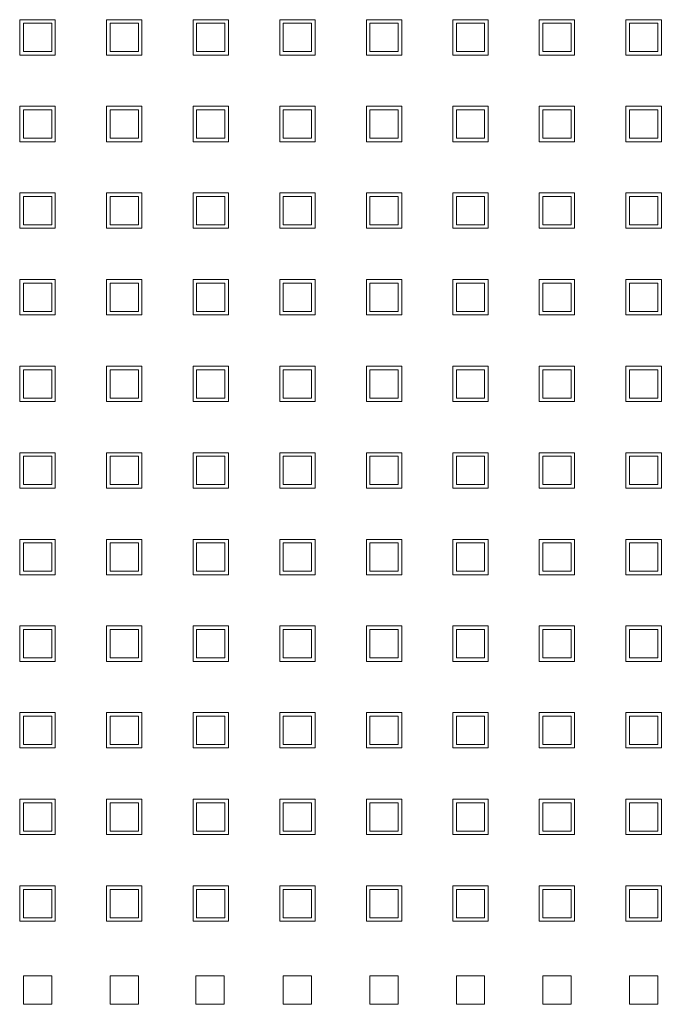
# Model space of a CAD drawing. Header units: millimetres. Extents: x -5941 to 19721, y -9230 to 6433.
# Tile 71 of 204: x 6902 to 6911, y -7179 to -7165. Entities that reach past the tile are written whole.
import ezdxf

# ---------------------------------------------------------------- set-up
doc = ezdxf.new("R2010")
doc.units = ezdxf.units.MM
doc.layers.add('GL-urzadzenia', color=6, linetype='Continuous', lineweight=20)

# ---------------------------------------------------------------- blocks, each defined once
blk = doc.blocks.new('RSen_55_ME_FB_SOg - fxza50a2veb - fully flat decoration panel - SH_daikin_tbq - standard-4997338-bottom')
at = {"lineweight": 18}
for p, q in [((-14.71, -39.24), (-14.71, -34.24)), ((-14.71, -34.24), (-9.71, -34.24)), ((-10.18, -34.74), (-14.18, -34.74)), ((-14.18, -34.74), (-14.18, -38.74)), ((-10.18, -38.74), (-10.18, -34.74)), ((-9.71, -34.24), (-9.71, -39.24)), ((-2.45, -34.24), (2.55, -34.24)), ((-2.45, -39.24), (-2.45, -34.24)), ((2.05, -34.74), (-1.95, -34.74)), ((-1.95, -34.74), (-1.95, -38.74)), ((2.05, -38.74), (2.05, -34.74)), ((2.55, -34.24), (2.55, -39.24)), ((9.78, -34.24), (14.78, -34.24)), ((9.78, -39.24), (9.78, -34.24)), ((14.28, -34.74), (10.28, -34.74)), ((10.28, -34.74), (10.28, -38.74)), ((14.28, -38.74), (14.28, -34.74)), ((14.78, -34.24), (14.78, -39.24)), ((22.04, -34.24), (27.04, -34.24)), ((22.04, -39.24), (22.04, -34.24)), ((26.51, -34.74), (22.51, -34.74)), ((22.51, -34.74), (22.51, -38.74)), ((26.51, -38.74), (26.51, -34.74)), ((27.04, -34.24), (27.04, -39.24)), ((34.27, -34.24), (39.27, -34.24)), ((34.27, -39.24), (34.27, -34.24)), ((38.74, -34.74), (34.74, -34.74)), ((34.74, -34.74), (34.74, -38.74)), ((38.74, -38.74), (38.74, -34.74)), ((39.27, -34.24), (39.27, -39.24)), ((46.47, -39.24), (46.47, -34.24)), ((46.47, -34.24), (51.47, -34.24)), ((50.97, -34.74), (46.97, -34.74)), ((46.97, -34.74), (46.97, -38.74)), ((50.97, -38.74), (50.97, -34.74)), ((51.47, -34.24), (51.47, -39.24)), ((58.67, -39.24), (58.67, -34.24)), ((58.67, -34.24), (63.67, -34.24)), ((63.2, -34.74), (59.2, -34.74)), ((59.2, -34.74), (59.2, -38.74)), ((63.2, -38.74), (63.2, -34.74)), ((63.67, -34.24), (63.67, -39.24)), ((70.93, -34.24), (75.93, -34.24)), ((70.93, -39.24), (70.93, -34.24)), ((75.43, -34.74), (71.43, -34.74)), ((71.43, -34.74), (71.43, -38.74)), ((75.43, -38.74), (75.43, -34.74)), ((75.93, -34.24), (75.93, -39.24)), ((-14.18, -38.74), (-10.18, -38.74)), ((-1.95, -38.74), (2.05, -38.74)), ((10.28, -38.74), (14.28, -38.74)), ((22.51, -38.74), (26.51, -38.74)), ((34.74, -38.74), (38.74, -38.74)), ((46.97, -38.74), (50.97, -38.74)), ((59.2, -38.74), (63.2, -38.74)), ((71.43, -38.74), (75.43, -38.74)), ((-9.71, -39.24), (-14.71, -39.24)), ((2.55, -39.24), (-2.45, -39.24)), ((14.78, -39.24), (9.78, -39.24)), ((27.04, -39.24), (22.04, -39.24)), ((39.27, -39.24), (34.27, -39.24)), ((51.47, -39.24), (46.47, -39.24)), ((63.67, -39.24), (58.67, -39.24)), ((75.93, -39.24), (70.93, -39.24)), ((-14.71, -51.47), (-14.71, -46.47)), ((-14.71, -46.47), (-9.71, -46.47)), ((-10.18, -46.97), (-14.18, -46.97)), ((-14.18, -46.97), (-14.18, -50.97)), ((-10.18, -50.97), (-10.18, -46.97)), ((-9.71, -46.47), (-9.71, -51.47)), ((-2.45, -46.47), (2.55, -46.47)), ((-2.45, -51.47), (-2.45, -46.47)), ((2.05, -46.97), (-1.95, -46.97)), ((-1.95, -46.97), (-1.95, -50.97)), ((2.05, -50.97), (2.05, -46.97)), ((2.55, -46.47), (2.55, -51.47)), ((9.78, -46.47), (14.78, -46.47)), ((9.78, -51.47), (9.78, -46.47)), ((14.28, -46.97), (10.28, -46.97)), ((10.28, -46.97), (10.28, -50.97)), ((14.28, -50.97), (14.28, -46.97)), ((14.78, -46.47), (14.78, -51.47)), ((22.04, -46.47), (27.04, -46.47)), ((22.04, -51.47), (22.04, -46.47)), ((26.51, -46.97), (22.51, -46.97)), ((22.51, -46.97), (22.51, -50.97)), ((26.51, -50.97), (26.51, -46.97)), ((27.04, -46.47), (27.04, -51.47)), ((34.27, -46.47), (39.27, -46.47)), ((34.27, -51.47), (34.27, -46.47)), ((38.74, -46.97), (34.74, -46.97)), ((34.74, -46.97), (34.74, -50.97)), ((38.74, -50.97), (38.74, -46.97)), ((39.27, -46.47), (39.27, -51.47)), ((46.47, -51.47), (46.47, -46.47)), ((46.47, -46.47), (51.47, -46.47)), ((50.97, -46.97), (46.97, -46.97)), ((46.97, -46.97), (46.97, -50.97)), ((50.97, -50.97), (50.97, -46.97)), ((51.47, -46.47), (51.47, -51.47)), ((58.67, -51.47), (58.67, -46.47)), ((58.67, -46.47), (63.67, -46.47)), ((63.2, -46.97), (59.2, -46.97)), ((59.2, -46.97), (59.2, -50.97)), ((63.2, -50.97), (63.2, -46.97)), ((63.67, -46.47), (63.67, -51.47)), ((70.93, -46.47), (75.93, -46.47)), ((70.93, -51.47), (70.93, -46.47)), ((75.43, -46.97), (71.43, -46.97)), ((71.43, -46.97), (71.43, -50.97)), ((75.43, -50.97), (75.43, -46.97)), ((75.93, -46.47), (75.93, -51.47)), ((-14.18, -50.97), (-10.18, -50.97)), ((-1.95, -50.97), (2.05, -50.97)), ((10.28, -50.97), (14.28, -50.97)), ((22.51, -50.97), (26.51, -50.97)), ((34.74, -50.97), (38.74, -50.97)), ((46.97, -50.97), (50.97, -50.97)), ((59.2, -50.97), (63.2, -50.97)), ((71.43, -50.97), (75.43, -50.97)), ((-9.71, -51.47), (-14.71, -51.47)), ((2.55, -51.47), (-2.45, -51.47)), ((14.78, -51.47), (9.78, -51.47)), ((27.04, -51.47), (22.04, -51.47)), ((39.27, -51.47), (34.27, -51.47)), ((51.47, -51.47), (46.47, -51.47)), ((63.67, -51.47), (58.67, -51.47)), ((75.93, -51.47), (70.93, -51.47)), ((-14.71, -63.7), (-14.71, -58.7)), ((-14.71, -58.7), (-9.71, -58.7)), ((-10.18, -59.2), (-14.18, -59.2)), ((-14.18, -59.2), (-14.18, -63.2)), ((-10.18, -63.2), (-10.18, -59.2)), ((-9.71, -58.7), (-9.71, -63.7)), ((-2.45, -58.7), (2.55, -58.7)), ((-2.45, -63.7), (-2.45, -58.7)), ((2.05, -59.2), (-1.95, -59.2)), ((-1.95, -59.2), (-1.95, -63.2)), ((2.05, -63.2), (2.05, -59.2)), ((2.55, -58.7), (2.55, -63.7)), ((9.78, -58.7), (14.78, -58.7)), ((9.78, -63.7), (9.78, -58.7)), ((14.28, -59.2), (10.28, -59.2)), ((10.28, -59.2), (10.28, -63.2)), ((14.28, -63.2), (14.28, -59.2)), ((14.78, -58.7), (14.78, -63.7)), ((22.04, -58.7), (27.04, -58.7)), ((22.04, -63.7), (22.04, -58.7)), ((26.51, -59.2), (22.51, -59.2)), ((22.51, -59.2), (22.51, -63.2)), ((26.51, -63.2), (26.51, -59.2)), ((27.04, -58.7), (27.04, -63.7)), ((34.27, -58.7), (39.27, -58.7)), ((34.27, -63.7), (34.27, -58.7)), ((38.74, -59.2), (34.74, -59.2)), ((34.74, -59.2), (34.74, -63.2)), ((38.74, -63.2), (38.74, -59.2)), ((39.27, -58.7), (39.27, -63.7)), ((46.47, -63.7), (46.47, -58.7)), ((46.47, -58.7), (51.47, -58.7)), ((50.97, -59.2), (46.97, -59.2)), ((46.97, -59.2), (46.97, -63.2)), ((50.97, -63.2), (50.97, -59.2)), ((51.47, -58.7), (51.47, -63.7)), ((58.67, -63.7), (58.67, -58.7)), ((58.67, -58.7), (63.67, -58.7)), ((63.2, -59.2), (59.2, -59.2)), ((59.2, -59.2), (59.2, -63.2)), ((63.2, -63.2), (63.2, -59.2)), ((63.67, -58.7), (63.67, -63.7)), ((70.93, -58.7), (75.93, -58.7)), ((70.93, -63.7), (70.93, -58.7)), ((75.43, -59.2), (71.43, -59.2)), ((71.43, -59.2), (71.43, -63.2)), ((75.43, -63.2), (75.43, -59.2)), ((75.93, -58.7), (75.93, -63.7)), ((-9.71, -63.7), (-14.71, -63.7)), ((-14.18, -63.2), (-10.18, -63.2)), ((2.55, -63.7), (-2.45, -63.7)), ((-1.95, -63.2), (2.05, -63.2)), ((14.78, -63.7), (9.78, -63.7)), ((10.28, -63.2), (14.28, -63.2)), ((27.04, -63.7), (22.04, -63.7)), ((22.51, -63.2), (26.51, -63.2)), ((39.27, -63.7), (34.27, -63.7)), ((34.74, -63.2), (38.74, -63.2)), ((51.47, -63.7), (46.47, -63.7)), ((46.97, -63.2), (50.97, -63.2)), ((63.67, -63.7), (58.67, -63.7)), ((59.2, -63.2), (63.2, -63.2)), ((75.93, -63.7), (70.93, -63.7)), ((71.43, -63.2), (75.43, -63.2)), ((-14.71, -75.93), (-14.71, -70.93)), ((-14.71, -70.93), (-9.71, -70.93)), ((-10.18, -71.43), (-14.18, -71.43)), ((-14.18, -71.43), (-14.18, -75.43)), ((-10.18, -75.43), (-10.18, -71.43)), ((-9.71, -70.93), (-9.71, -75.93)), ((-2.45, -70.93), (2.55, -70.93)), ((-2.45, -75.93), (-2.45, -70.93)), ((2.05, -71.43), (-1.95, -71.43)), ((-1.95, -71.43), (-1.95, -75.43)), ((2.05, -75.43), (2.05, -71.43)), ((2.55, -70.93), (2.55, -75.93)), ((9.78, -70.93), (14.78, -70.93)), ((9.78, -75.93), (9.78, -70.93)), ((14.28, -71.43), (10.28, -71.43)), ((10.28, -71.43), (10.28, -75.43)), ((14.28, -75.43), (14.28, -71.43)), ((14.78, -70.93), (14.78, -75.93)), ((22.04, -70.93), (27.04, -70.93)), ((22.04, -75.93), (22.04, -70.93)), ((26.51, -71.43), (22.51, -71.43)), ((22.51, -71.43), (22.51, -75.43)), ((26.51, -75.43), (26.51, -71.43)), ((27.04, -70.93), (27.04, -75.93)), ((34.27, -70.93), (39.27, -70.93)), ((34.27, -75.93), (34.27, -70.93)), ((38.74, -71.43), (34.74, -71.43)), ((34.74, -71.43), (34.74, -75.43)), ((38.74, -75.43), (38.74, -71.43)), ((39.27, -70.93), (39.27, -75.93)), ((46.47, -75.93), (46.47, -70.93)), ((46.47, -70.93), (51.47, -70.93)), ((50.97, -71.43), (46.97, -71.43)), ((46.97, -71.43), (46.97, -75.43)), ((50.97, -75.43), (50.97, -71.43)), ((51.47, -70.93), (51.47, -75.93)), ((58.67, -75.93), (58.67, -70.93)), ((58.67, -70.93), (63.67, -70.93)), ((63.2, -71.43), (59.2, -71.43)), ((59.2, -71.43), (59.2, -75.43)), ((63.2, -75.43), (63.2, -71.43)), ((63.67, -70.93), (63.67, -75.93)), ((70.93, -70.93), (75.93, -70.93)), ((70.93, -75.93), (70.93, -70.93)), ((75.43, -71.43), (71.43, -71.43)), ((71.43, -71.43), (71.43, -75.43)), ((75.43, -75.43), (75.43, -71.43)), ((75.93, -70.93), (75.93, -75.93)), ((-9.71, -75.93), (-14.71, -75.93)), ((-14.18, -75.43), (-10.18, -75.43)), ((2.55, -75.93), (-2.45, -75.93)), ((-1.95, -75.43), (2.05, -75.43)), ((14.78, -75.93), (9.78, -75.93)), ((10.28, -75.43), (14.28, -75.43)), ((27.04, -75.93), (22.04, -75.93)), ((22.51, -75.43), (26.51, -75.43)), ((39.27, -75.93), (34.27, -75.93)), ((34.74, -75.43), (38.74, -75.43)), ((51.47, -75.93), (46.47, -75.93)), ((46.97, -75.43), (50.97, -75.43)), ((63.67, -75.93), (58.67, -75.93)), ((59.2, -75.43), (63.2, -75.43)), ((75.93, -75.93), (70.93, -75.93)), ((71.43, -75.43), (75.43, -75.43)), ((-14.71, -88.16), (-14.71, -83.16)), ((-14.71, -83.16), (-9.71, -83.16)), ((-9.71, -83.16), (-9.71, -88.16)), ((-2.45, -83.16), (2.55, -83.16)), ((-2.45, -88.16), (-2.45, -83.16)), ((2.55, -83.16), (2.55, -88.16)), ((9.78, -83.16), (14.78, -83.16)), ((9.78, -88.16), (9.78, -83.16)), ((14.78, -83.16), (14.78, -88.16)), ((22.04, -83.16), (27.04, -83.16)), ((22.04, -88.16), (22.04, -83.16)), ((27.04, -83.16), (27.04, -88.16)), ((34.27, -83.16), (39.27, -83.16)), ((34.27, -88.16), (34.27, -83.16)), ((39.27, -83.16), (39.27, -88.16)), ((46.47, -88.16), (46.47, -83.16)), ((46.47, -83.16), (51.47, -83.16)), ((51.47, -83.16), (51.47, -88.16)), ((58.67, -88.16), (58.67, -83.16)), ((58.67, -83.16), (63.67, -83.16)), ((63.67, -83.16), (63.67, -88.16)), ((70.93, -83.16), (75.93, -83.16)), ((70.93, -88.16), (70.93, -83.16)), ((75.93, -83.16), (75.93, -88.16)), ((-10.18, -83.66), (-14.18, -83.66)), ((-14.18, -83.66), (-14.18, -87.66)), ((-10.18, -87.66), (-10.18, -83.66)), ((2.05, -83.66), (-1.95, -83.66)), ((-1.95, -83.66), (-1.95, -87.66)), ((2.05, -87.66), (2.05, -83.66)), ((14.28, -83.66), (10.28, -83.66)), ((10.28, -83.66), (10.28, -87.66)), ((14.28, -87.66), (14.28, -83.66)), ((26.51, -83.66), (22.51, -83.66)), ((22.51, -83.66), (22.51, -87.66)), ((26.51, -87.66), (26.51, -83.66)), ((38.74, -83.66), (34.74, -83.66)), ((34.74, -83.66), (34.74, -87.66)), ((38.74, -87.66), (38.74, -83.66)), ((50.97, -83.66), (46.97, -83.66)), ((46.97, -83.66), (46.97, -87.66)), ((50.97, -87.66), (50.97, -83.66)), ((63.2, -83.66), (59.2, -83.66)), ((59.2, -83.66), (59.2, -87.66)), ((63.2, -87.66), (63.2, -83.66)), ((75.43, -83.66), (71.43, -83.66)), ((71.43, -83.66), (71.43, -87.66)), ((75.43, -87.66), (75.43, -83.66)), ((-9.71, -88.16), (-14.71, -88.16)), ((-14.18, -87.66), (-10.18, -87.66)), ((2.55, -88.16), (-2.45, -88.16)), ((-1.95, -87.66), (2.05, -87.66)), ((14.78, -88.16), (9.78, -88.16)), ((10.28, -87.66), (14.28, -87.66)), ((27.04, -88.16), (22.04, -88.16)), ((22.51, -87.66), (26.51, -87.66)), ((39.27, -88.16), (34.27, -88.16)), ((34.74, -87.66), (38.74, -87.66)), ((51.47, -88.16), (46.47, -88.16)), ((46.97, -87.66), (50.97, -87.66)), ((63.67, -88.16), (58.67, -88.16)), ((59.2, -87.66), (63.2, -87.66)), ((75.93, -88.16), (70.93, -88.16)), ((71.43, -87.66), (75.43, -87.66)), ((-14.71, -100.39), (-14.71, -95.39)), ((-14.71, -95.39), (-9.71, -95.39)), ((-10.18, -95.89), (-14.18, -95.89)), ((-14.18, -95.89), (-14.18, -99.89)), ((-10.18, -99.89), (-10.18, -95.89)), ((-9.71, -95.39), (-9.71, -100.39)), ((-2.45, -95.39), (2.55, -95.39)), ((-2.45, -100.39), (-2.45, -95.39)), ((2.05, -95.89), (-1.95, -95.89)), ((-1.95, -95.89), (-1.95, -99.89)), ((2.05, -99.89), (2.05, -95.89)), ((2.55, -95.39), (2.55, -100.39)), ((9.78, -95.39), (14.78, -95.39)), ((9.78, -100.39), (9.78, -95.39)), ((14.28, -95.89), (10.28, -95.89)), ((10.28, -95.89), (10.28, -99.89)), ((14.28, -99.89), (14.28, -95.89)), ((14.78, -95.39), (14.78, -100.39)), ((22.04, -95.39), (27.04, -95.39)), ((22.04, -100.39), (22.04, -95.39)), ((26.51, -95.89), (22.51, -95.89)), ((22.51, -95.89), (22.51, -99.89)), ((26.51, -99.89), (26.51, -95.89)), ((27.04, -95.39), (27.04, -100.39)), ((34.27, -95.39), (39.27, -95.39)), ((34.27, -100.39), (34.27, -95.39)), ((38.74, -95.89), (34.74, -95.89)), ((34.74, -95.89), (34.74, -99.89)), ((38.74, -99.89), (38.74, -95.89)), ((39.27, -95.39), (39.27, -100.39)), ((46.47, -100.39), (46.47, -95.39)), ((46.47, -95.39), (51.47, -95.39)), ((50.97, -95.89), (46.97, -95.89)), ((46.97, -95.89), (46.97, -99.89)), ((50.97, -99.89), (50.97, -95.89)), ((51.47, -95.39), (51.47, -100.39)), ((58.67, -100.39), (58.67, -95.39)), ((58.67, -95.39), (63.67, -95.39)), ((63.2, -95.89), (59.2, -95.89)), ((59.2, -95.89), (59.2, -99.89)), ((63.2, -99.89), (63.2, -95.89)), ((63.67, -95.39), (63.67, -100.39)), ((70.93, -95.39), (75.93, -95.39)), ((70.93, -100.39), (70.93, -95.39)), ((75.43, -95.89), (71.43, -95.89)), ((71.43, -95.89), (71.43, -99.89)), ((75.43, -99.89), (75.43, -95.89)), ((75.93, -95.39), (75.93, -100.39)), ((-14.18, -99.89), (-10.18, -99.89)), ((-1.95, -99.89), (2.05, -99.89)), ((10.28, -99.89), (14.28, -99.89)), ((22.51, -99.89), (26.51, -99.89)), ((34.74, -99.89), (38.74, -99.89)), ((46.97, -99.89), (50.97, -99.89)), ((59.2, -99.89), (63.2, -99.89)), ((71.43, -99.89), (75.43, -99.89)), ((-9.71, -100.39), (-14.71, -100.39)), ((2.55, -100.39), (-2.45, -100.39)), ((14.78, -100.39), (9.78, -100.39)), ((27.04, -100.39), (22.04, -100.39)), ((39.27, -100.39), (34.27, -100.39)), ((51.47, -100.39), (46.47, -100.39)), ((63.67, -100.39), (58.67, -100.39)), ((75.93, -100.39), (70.93, -100.39)), ((-14.71, -112.62), (-14.71, -107.62)), ((-14.71, -107.62), (-9.71, -107.62)), ((-10.18, -108.12), (-14.18, -108.12)), ((-14.18, -108.12), (-14.18, -112.12)), ((-10.18, -112.12), (-10.18, -108.12)), ((-9.71, -107.62), (-9.71, -112.62)), ((-2.45, -107.62), (2.55, -107.62)), ((-2.45, -112.62), (-2.45, -107.62)), ((2.05, -108.12), (-1.95, -108.12)), ((-1.95, -108.12), (-1.95, -112.12)), ((2.05, -112.12), (2.05, -108.12)), ((2.55, -107.62), (2.55, -112.62)), ((9.78, -107.62), (14.78, -107.62)), ((9.78, -112.62), (9.78, -107.62)), ((14.28, -108.12), (10.28, -108.12)), ((10.28, -108.12), (10.28, -112.12)), ((14.28, -112.12), (14.28, -108.12)), ((14.78, -107.62), (14.78, -112.62)), ((22.04, -107.62), (27.04, -107.62)), ((22.04, -112.62), (22.04, -107.62)), ((26.51, -108.12), (22.51, -108.12)), ((22.51, -108.12), (22.51, -112.12)), ((26.51, -112.12), (26.51, -108.12)), ((27.04, -107.62), (27.04, -112.62)), ((34.27, -107.62), (39.27, -107.62)), ((34.27, -112.62), (34.27, -107.62)), ((38.74, -108.12), (34.74, -108.12)), ((34.74, -108.12), (34.74, -112.12)), ((38.74, -112.12), (38.74, -108.12)), ((39.27, -107.62), (39.27, -112.62)), ((46.47, -112.62), (46.47, -107.62)), ((46.47, -107.62), (51.47, -107.62)), ((50.97, -108.12), (46.97, -108.12)), ((46.97, -108.12), (46.97, -112.12)), ((50.97, -112.12), (50.97, -108.12)), ((51.47, -107.62), (51.47, -112.62)), ((58.67, -112.62), (58.67, -107.62)), ((58.67, -107.62), (63.67, -107.62)), ((63.2, -108.12), (59.2, -108.12)), ((59.2, -108.12), (59.2, -112.12)), ((63.2, -112.12), (63.2, -108.12)), ((63.67, -107.62), (63.67, -112.62)), ((70.93, -107.62), (75.93, -107.62)), ((70.93, -112.62), (70.93, -107.62)), ((75.43, -108.12), (71.43, -108.12)), ((71.43, -108.12), (71.43, -112.12)), ((75.43, -112.12), (75.43, -108.12)), ((75.93, -107.62), (75.93, -112.62)), ((-14.18, -112.12), (-10.18, -112.12)), ((-1.95, -112.12), (2.05, -112.12)), ((10.28, -112.12), (14.28, -112.12)), ((22.51, -112.12), (26.51, -112.12)), ((34.74, -112.12), (38.74, -112.12)), ((46.97, -112.12), (50.97, -112.12)), ((59.2, -112.12), (63.2, -112.12)), ((71.43, -112.12), (75.43, -112.12)), ((-9.71, -112.62), (-14.71, -112.62)), ((2.55, -112.62), (-2.45, -112.62)), ((14.78, -112.62), (9.78, -112.62)), ((27.04, -112.62), (22.04, -112.62)), ((39.27, -112.62), (34.27, -112.62)), ((51.47, -112.62), (46.47, -112.62)), ((63.67, -112.62), (58.67, -112.62)), ((75.93, -112.62), (70.93, -112.62)), ((-14.71, -124.85), (-14.71, -119.85)), ((-14.71, -119.85), (-9.71, -119.85)), ((-10.18, -120.35), (-14.18, -120.35)), ((-14.18, -120.35), (-14.18, -124.35)), ((-10.18, -124.35), (-10.18, -120.35)), ((-9.71, -119.85), (-9.71, -124.85)), ((-2.45, -119.85), (2.55, -119.85)), ((-2.45, -124.85), (-2.45, -119.85)), ((2.05, -120.35), (-1.95, -120.35)), ((-1.95, -120.35), (-1.95, -124.35)), ((2.05, -124.35), (2.05, -120.35)), ((2.55, -119.85), (2.55, -124.85)), ((9.78, -119.85), (14.78, -119.85)), ((9.78, -124.85), (9.78, -119.85)), ((14.28, -120.35), (10.28, -120.35)), ((10.28, -120.35), (10.28, -124.35)), ((14.28, -124.35), (14.28, -120.35)), ((14.78, -119.85), (14.78, -124.85)), ((22.04, -119.85), (27.04, -119.85)), ((22.04, -124.85), (22.04, -119.85)), ((26.51, -120.35), (22.51, -120.35)), ((22.51, -120.35), (22.51, -124.35)), ((26.51, -124.35), (26.51, -120.35)), ((27.04, -119.85), (27.04, -124.85)), ((34.27, -119.85), (39.27, -119.85)), ((34.27, -124.85), (34.27, -119.85)), ((38.74, -120.35), (34.74, -120.35)), ((34.74, -120.35), (34.74, -124.35)), ((38.74, -124.35), (38.74, -120.35)), ((39.27, -119.85), (39.27, -124.85)), ((46.47, -124.85), (46.47, -119.85)), ((46.47, -119.85), (51.47, -119.85)), ((50.97, -120.35), (46.97, -120.35)), ((46.97, -120.35), (46.97, -124.35)), ((50.97, -124.35), (50.97, -120.35)), ((51.47, -119.85), (51.47, -124.85)), ((58.67, -124.85), (58.67, -119.85)), ((58.67, -119.85), (63.67, -119.85)), ((63.2, -120.35), (59.2, -120.35)), ((59.2, -120.35), (59.2, -124.35)), ((63.2, -124.35), (63.2, -120.35)), ((63.67, -119.85), (63.67, -124.85)), ((70.93, -119.85), (75.93, -119.85)), ((70.93, -124.85), (70.93, -119.85)), ((75.43, -120.35), (71.43, -120.35)), ((71.43, -120.35), (71.43, -124.35)), ((75.43, -124.35), (75.43, -120.35)), ((75.93, -119.85), (75.93, -124.85)), ((-9.71, -124.85), (-14.71, -124.85)), ((-14.18, -124.35), (-10.18, -124.35)), ((2.55, -124.85), (-2.45, -124.85)), ((-1.95, -124.35), (2.05, -124.35)), ((14.78, -124.85), (9.78, -124.85)), ((10.28, -124.35), (14.28, -124.35)), ((27.04, -124.85), (22.04, -124.85)), ((22.51, -124.35), (26.51, -124.35)), ((39.27, -124.85), (34.27, -124.85)), ((34.74, -124.35), (38.74, -124.35)), ((51.47, -124.85), (46.47, -124.85)), ((46.97, -124.35), (50.97, -124.35)), ((63.67, -124.85), (58.67, -124.85)), ((59.2, -124.35), (63.2, -124.35)), ((75.93, -124.85), (70.93, -124.85)), ((71.43, -124.35), (75.43, -124.35)), ((-14.71, -137.08), (-14.71, -132.08)), ((-14.71, -132.08), (-9.71, -132.08)), ((-10.18, -132.58), (-14.18, -132.58)), ((-14.18, -132.58), (-14.18, -136.58)), ((-10.18, -136.58), (-10.18, -132.58)), ((-9.71, -132.08), (-9.71, -137.08)), ((-2.45, -132.08), (2.55, -132.08)), ((-2.45, -137.08), (-2.45, -132.08)), ((2.05, -132.58), (-1.95, -132.58)), ((-1.95, -132.58), (-1.95, -136.58)), ((2.05, -136.58), (2.05, -132.58)), ((2.55, -132.08), (2.55, -137.08)), ((9.78, -132.08), (14.78, -132.08)), ((9.78, -137.08), (9.78, -132.08)), ((14.28, -132.58), (10.28, -132.58)), ((10.28, -132.58), (10.28, -136.58)), ((14.28, -136.58), (14.28, -132.58)), ((14.78, -132.08), (14.78, -137.08)), ((22.04, -132.08), (27.04, -132.08)), ((22.04, -137.08), (22.04, -132.08)), ((26.51, -132.58), (22.51, -132.58)), ((22.51, -132.58), (22.51, -136.58)), ((26.51, -136.58), (26.51, -132.58)), ((27.04, -132.08), (27.04, -137.08)), ((34.27, -132.08), (39.27, -132.08)), ((34.27, -137.08), (34.27, -132.08)), ((38.74, -132.58), (34.74, -132.58)), ((34.74, -132.58), (34.74, -136.58)), ((38.74, -136.58), (38.74, -132.58)), ((39.27, -132.08), (39.27, -137.08)), ((46.47, -137.08), (46.47, -132.08)), ((46.47, -132.08), (51.47, -132.08)), ((50.97, -132.58), (46.97, -132.58)), ((46.97, -132.58), (46.97, -136.58)), ((50.97, -136.58), (50.97, -132.58)), ((51.47, -132.08), (51.47, -137.08)), ((58.67, -137.08), (58.67, -132.08)), ((58.67, -132.08), (63.67, -132.08)), ((63.2, -132.58), (59.2, -132.58)), ((59.2, -132.58), (59.2, -136.58)), ((63.2, -136.58), (63.2, -132.58)), ((63.67, -132.08), (63.67, -137.08)), ((70.93, -132.08), (75.93, -132.08)), ((70.93, -137.08), (70.93, -132.08)), ((75.43, -132.58), (71.43, -132.58)), ((71.43, -132.58), (71.43, -136.58)), ((75.43, -136.58), (75.43, -132.58)), ((75.93, -132.08), (75.93, -137.08)), ((-9.71, -137.08), (-14.71, -137.08)), ((-14.18, -136.58), (-10.18, -136.58)), ((2.55, -137.08), (-2.45, -137.08)), ((-1.95, -136.58), (2.05, -136.58)), ((14.78, -137.08), (9.78, -137.08)), ((10.28, -136.58), (14.28, -136.58)), ((27.04, -137.08), (22.04, -137.08)), ((22.51, -136.58), (26.51, -136.58)), ((39.27, -137.08), (34.27, -137.08)), ((34.74, -136.58), (38.74, -136.58)), ((51.47, -137.08), (46.47, -137.08)), ((46.97, -136.58), (50.97, -136.58)), ((63.67, -137.08), (58.67, -137.08)), ((59.2, -136.58), (63.2, -136.58)), ((75.93, -137.08), (70.93, -137.08)), ((71.43, -136.58), (75.43, -136.58)), ((-14.71, -149.31), (-14.71, -144.31)), ((-14.71, -144.31), (-9.71, -144.31)), ((-9.71, -144.31), (-9.71, -149.31)), ((-2.45, -144.31), (2.55, -144.31)), ((-2.45, -149.31), (-2.45, -144.31)), ((2.55, -144.31), (2.55, -149.31)), ((9.78, -144.31), (14.78, -144.31)), ((9.78, -149.31), (9.78, -144.31)), ((14.78, -144.31), (14.78, -149.31)), ((22.04, -144.31), (27.04, -144.31)), ((22.04, -149.31), (22.04, -144.31)), ((27.04, -144.31), (27.04, -149.31)), ((34.27, -144.31), (39.27, -144.31)), ((34.27, -149.31), (34.27, -144.31)), ((39.27, -144.31), (39.27, -149.31)), ((46.47, -149.31), (46.47, -144.31)), ((46.47, -144.31), (51.47, -144.31)), ((51.47, -144.31), (51.47, -149.31)), ((58.67, -149.31), (58.67, -144.31)), ((58.67, -144.31), (63.67, -144.31)), ((63.67, -144.31), (63.67, -149.31)), ((70.93, -144.31), (75.93, -144.31)), ((70.93, -149.31), (70.93, -144.31)), ((75.93, -144.31), (75.93, -149.31)), ((-10.18, -144.81), (-14.18, -144.81)), ((-14.18, -144.81), (-14.18, -148.81)), ((-10.18, -148.81), (-10.18, -144.81)), ((2.05, -144.81), (-1.95, -144.81)), ((-1.95, -144.81), (-1.95, -148.81)), ((2.05, -148.81), (2.05, -144.81)), ((14.28, -144.81), (10.28, -144.81)), ((10.28, -144.81), (10.28, -148.81)), ((14.28, -148.81), (14.28, -144.81)), ((26.51, -144.81), (22.51, -144.81)), ((22.51, -144.81), (22.51, -148.81)), ((26.51, -148.81), (26.51, -144.81)), ((38.74, -144.81), (34.74, -144.81)), ((34.74, -144.81), (34.74, -148.81)), ((38.74, -148.81), (38.74, -144.81)), ((50.97, -144.81), (46.97, -144.81)), ((46.97, -144.81), (46.97, -148.81)), ((50.97, -148.81), (50.97, -144.81)), ((63.2, -144.81), (59.2, -144.81)), ((59.2, -144.81), (59.2, -148.81)), ((63.2, -148.81), (63.2, -144.81)), ((75.43, -144.81), (71.43, -144.81)), ((71.43, -144.81), (71.43, -148.81)), ((75.43, -148.81), (75.43, -144.81)), ((-9.71, -149.31), (-14.71, -149.31)), ((-14.18, -148.81), (-10.18, -148.81)), ((2.55, -149.31), (-2.45, -149.31)), ((-1.95, -148.81), (2.05, -148.81)), ((14.78, -149.31), (9.78, -149.31)), ((10.28, -148.81), (14.28, -148.81)), ((27.04, -149.31), (22.04, -149.31)), ((22.51, -148.81), (26.51, -148.81)), ((39.27, -149.31), (34.27, -149.31)), ((34.74, -148.81), (38.74, -148.81)), ((51.47, -149.31), (46.47, -149.31)), ((46.97, -148.81), (50.97, -148.81)), ((63.67, -149.31), (58.67, -149.31)), ((59.2, -148.81), (63.2, -148.81)), ((75.93, -149.31), (70.93, -149.31)), ((71.43, -148.81), (75.43, -148.81)), ((-14.71, -161.54), (-14.71, -156.54)), ((-14.71, -156.54), (-9.71, -156.54)), ((-10.18, -157.04), (-14.18, -157.04)), ((-14.18, -157.04), (-14.18, -161.04)), ((-10.18, -161.04), (-10.18, -157.04)), ((-9.71, -156.54), (-9.71, -161.54)), ((-2.45, -156.54), (2.55, -156.54)), ((-2.45, -161.54), (-2.45, -156.54)), ((2.05, -157.04), (-1.95, -157.04)), ((-1.95, -157.04), (-1.95, -161.04)), ((2.05, -161.04), (2.05, -157.04)), ((2.55, -156.54), (2.55, -161.54)), ((9.78, -156.54), (14.78, -156.54)), ((9.78, -161.54), (9.78, -156.54)), ((14.28, -157.04), (10.28, -157.04)), ((10.28, -157.04), (10.28, -161.04)), ((14.28, -161.04), (14.28, -157.04)), ((14.78, -156.54), (14.78, -161.54)), ((22.04, -156.54), (27.04, -156.54)), ((22.04, -161.54), (22.04, -156.54)), ((26.51, -157.04), (22.51, -157.04)), ((22.51, -157.04), (22.51, -161.04)), ((26.51, -161.04), (26.51, -157.04)), ((27.04, -156.54), (27.04, -161.54)), ((34.27, -156.54), (39.27, -156.54)), ((34.27, -161.54), (34.27, -156.54)), ((38.74, -157.04), (34.74, -157.04)), ((34.74, -157.04), (34.74, -161.04)), ((38.74, -161.04), (38.74, -157.04)), ((39.27, -156.54), (39.27, -161.54)), ((46.47, -161.54), (46.47, -156.54)), ((46.47, -156.54), (51.47, -156.54)), ((50.97, -157.04), (46.97, -157.04)), ((46.97, -157.04), (46.97, -161.04)), ((50.97, -161.04), (50.97, -157.04)), ((51.47, -156.54), (51.47, -161.54)), ((58.67, -161.54), (58.67, -156.54)), ((58.67, -156.54), (63.67, -156.54)), ((63.2, -157.04), (59.2, -157.04)), ((59.2, -157.04), (59.2, -161.04)), ((63.2, -161.04), (63.2, -157.04)), ((63.67, -156.54), (63.67, -161.54)), ((70.93, -156.54), (75.93, -156.54)), ((70.93, -161.54), (70.93, -156.54)), ((75.43, -157.04), (71.43, -157.04)), ((71.43, -157.04), (71.43, -161.04)), ((75.43, -161.04), (75.43, -157.04)), ((75.93, -156.54), (75.93, -161.54)), ((-14.18, -161.04), (-10.18, -161.04)), ((-1.95, -161.04), (2.05, -161.04)), ((10.28, -161.04), (14.28, -161.04)), ((22.51, -161.04), (26.51, -161.04)), ((34.74, -161.04), (38.74, -161.04)), ((46.97, -161.04), (50.97, -161.04)), ((59.2, -161.04), (63.2, -161.04)), ((71.43, -161.04), (75.43, -161.04)), ((-9.71, -161.54), (-14.71, -161.54)), ((2.55, -161.54), (-2.45, -161.54)), ((14.78, -161.54), (9.78, -161.54)), ((27.04, -161.54), (22.04, -161.54)), ((39.27, -161.54), (34.27, -161.54)), ((51.47, -161.54), (46.47, -161.54)), ((63.67, -161.54), (58.67, -161.54)), ((75.93, -161.54), (70.93, -161.54)), ((-14.18, -173.27), (-14.18, -169.27)), ((-14.18, -169.27), (-10.18, -169.27)), ((-10.18, -169.27), (-10.18, -173.27)), ((-1.95, -173.27), (-1.95, -169.27)), ((-1.95, -169.27), (2.05, -169.27)), ((2.05, -169.27), (2.05, -173.27)), ((10.18, -173.27), (10.18, -169.27)), ((10.18, -169.27), (14.18, -169.27)), ((14.18, -169.27), (14.18, -173.27)), ((22.51, -173.27), (22.51, -169.27)), ((22.51, -169.27), (26.51, -169.27)), ((26.51, -169.27), (26.51, -173.27)), ((34.74, -173.27), (34.74, -169.27)), ((34.74, -169.27), (38.74, -169.27)), ((38.74, -169.27), (38.74, -173.27)), ((46.97, -173.27), (46.97, -169.27)), ((46.97, -169.27), (50.97, -169.27)), ((50.97, -169.27), (50.97, -173.27)), ((59.2, -173.27), (59.2, -169.27)), ((59.2, -169.27), (63.2, -169.27)), ((63.2, -169.27), (63.2, -173.27)), ((71.43, -173.27), (71.43, -169.27)), ((71.43, -169.27), (75.43, -169.27)), ((75.43, -169.27), (75.43, -173.27)), ((-10.18, -173.27), (-14.18, -173.27)), ((2.05, -173.27), (-1.95, -173.27)), ((14.18, -173.27), (10.18, -173.27)), ((26.51, -173.27), (22.51, -173.27)), ((38.74, -173.27), (34.74, -173.27)), ((50.97, -173.27), (46.97, -173.27)), ((63.2, -173.27), (59.2, -173.27)), ((75.43, -173.27), (71.43, -173.27))]:
    blk.add_line(p, q, dxfattribs=at)
blk = doc.blocks.new('2658cea6-5bf1-4a8d-8ecb-1a42f1d0a86a')
at = {"lineweight": 18}
blk.add_blockref('RSen_55_ME_FB_SOg - fxza50a2veb - fully flat decoration panel - SH_daikin_tbq - standard-4997338-bottom', (0, 0), dxfattribs=at)
blk = doc.blocks.new('116a95a6-ef70-443d-9a1b-21b416471860')
at = {"layer": 'GL-urzadzenia', "xscale": 0.1, "yscale": 0.1, "zscale": 0.1}
blk.add_blockref('2658cea6-5bf1-4a8d-8ecb-1a42f1d0a86a', (35.05, -31), dxfattribs=at)

msp = doc.modelspace()

# ---------------------------------------------------------------- block references
at = {"layer": 'GL-urzadzenia'}
msp.add_blockref('116a95a6-ef70-443d-9a1b-21b416471860', (6868.705, -7130.666), dxfattribs=at)

doc.saveas('drawing.dxf')
